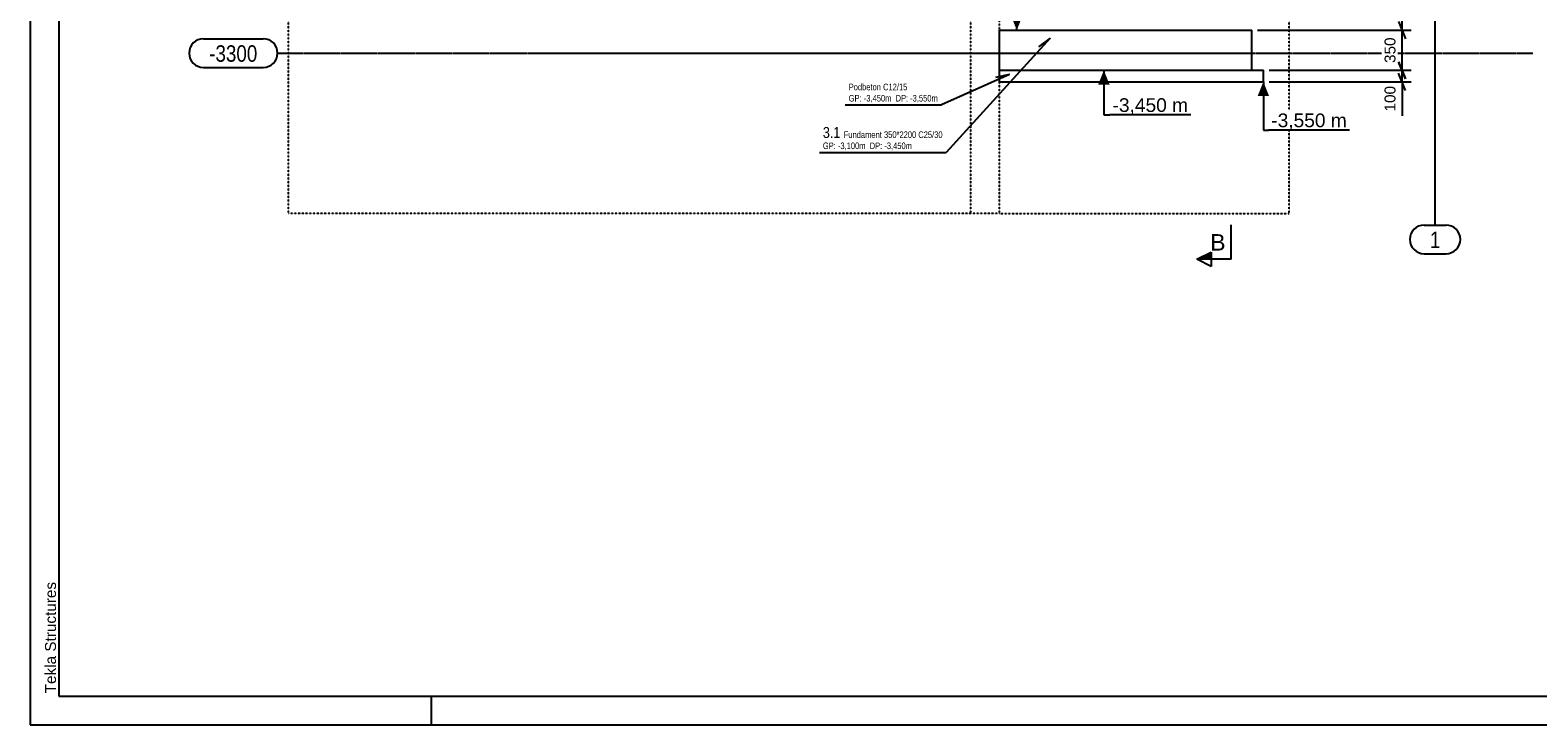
# Model space of a CAD drawing. Header units: millimetres. Extents: x -11738 to 23883, y -17414 to 12286.
# Tile 1 of 27: x -11738 to 1408, y -17414 to -11355. Entities that reach past the tile are written whole.
import ezdxf

# ---------------------------------------------------------------- set-up
doc = ezdxf.new("R2010")
doc.units = ezdxf.units.MM
for name, pattern in [('DXK_LINE_DOT2', [3.9198, 1.9599, -1.9599]), ('DXK_LINE_DOT3', [5.9187, 2.979, -0.9799, 0.9799, -0.9799]), ('DXK_LINE_DOT4', [0.9408, 0.4704, -0.4704])]:
    doc.linetypes.add(name, pattern=pattern)
doc.styles.add('Arial', font='ARIAL.TTF', dxfattribs={"height": 0.2})
doc.styles.add('Arial Narrow', font='ARIALN.TTF', dxfattribs={"height": 0.2})

# ---------------------------------------------------------------- blocks, each defined once
blk = doc.blocks.new('Unknown-7906501-15078')
at = {"color": 7, "linetype": 'Continuous'}
for p, q in [((-11738, 12286), (-11738, -17414)), ((-11488, 12036), (-11488, -17164)), ((-11488, -17164), (23012, -17164)), ((-8238, -17414), (-8238, -17164)), ((-11738, -17414), (23262, -17414))]:
    blk.add_line(p, q, dxfattribs=at)
at = {"color": 174, "linetype": 'Continuous', "style": 'Arial'}
blk.add_text('Tekla Structures', height=95.51, rotation=90, dxfattribs=at).set_placement((-11513, -17139))
blk = doc.blocks.new('GridLine-7906501-24044 - 22928')
at = {"color": 1, "linetype": 'DXK_LINE_DOT3'}
blk.add_line((513, -13055), (513, 86), dxfattribs=at)
at = {"color": 1, "linetype": 'Continuous'}
for p, q in [((417, -13055), (608, -13055)), ((417, -13305), (608, -13305))]:
    blk.add_line(p, q, dxfattribs=at)
for centre, start, end in [((417, -13180), 90, 270), ((608, -13180), 270, 90)]:
    blk.add_arc(centre, 125, start, end, dxfattribs=at)
at = {"color": 1, "linetype": 'Continuous', "style": 'Arial Narrow'}
blk.add_text('1', height=143, dxfattribs=at).set_placement((467, -13255))
blk = doc.blocks.new('GridLine-7906501-24045 - 22928')
at = {"color": 1, "linetype": 'Continuous'}
for p, q in [((-10227, -11430), (-9706, -11430)), ((-10227, -11680), (-9706, -11680))]:
    blk.add_line(p, q, dxfattribs=at)
at = {"color": 1, "linetype": 'DXK_LINE_DOT3'}
blk.add_line((-9581, -11555), (1364, -11555), dxfattribs=at)
at = {"color": 1, "linetype": 'Continuous'}
for centre, start, end in [((-10227, -11555), 90, 270), ((-9706, -11555), 270, 90)]:
    blk.add_arc(centre, 125, start, end, dxfattribs=at)
at = {"color": 1, "linetype": 'Continuous', "style": 'Arial Narrow'}
blk.add_text('-3300', height=143.2, dxfattribs=at).set_placement((-10177, -11630))
blk = doc.blocks.new('Part-7906501-51405 - 22928')
at = {"color": 4, "linetype": 'DXK_LINE_DOT4'}
for p, q in [((-3285, -1205), (-9485, -1205)), ((-9485, -12955), (-9485, -1205)), ((-3285, -2145), (-3285, -1205)), ((-3285, -4765), (-3285, -2225)), ((-3285, -11355), (-3285, -4845)), ((-3285, -12955), (-3285, -11805)), ((-3285, -12955), (-9485, -12955))]:
    blk.add_line(p, q, dxfattribs=at)
blk = doc.blocks.new('Part-7906501-143328 - 22928')
at = {"color": 5, "linetype": 'Continuous'}
for p, q in [((-3285, -11705), (-3285, -11355)), ((-3285, -11355), (-1085, -11355)), ((-1085, -11705), (-1085, -11355))]:
    blk.add_line(p, q, dxfattribs=at)
at = {"color": 8, "linetype": 'DXK_LINE_DOT2'}
blk.add_line((-3285, -11705), (-1085, -11705), dxfattribs=at)
blk = doc.blocks.new('Part-7906501-143329 - 22928')
at = {"color": 5, "linetype": 'Continuous'}
for p, q in [((-3285, -11805), (-3285, -11705)), ((-3285, -11705), (-985, -11705)), ((-3285, -11805), (-985, -11805)), ((-985, -11805), (-985, -11705))]:
    blk.add_line(p, q, dxfattribs=at)
blk = doc.blocks.new('Part-7906501-149036 - 22928')
at = {"color": 4, "linetype": 'DXK_LINE_DOT4'}
for p, q in [((-3535, -2145), (-3535, -1205)), ((-3535, -4765), (-3535, -2225)), ((-3535, -12955), (-3535, -4845))]:
    blk.add_line(p, q, dxfattribs=at)
blk = doc.blocks.new('Part-7906501-149381 - 22928')
at = {"color": 4, "linetype": 'DXK_LINE_DOT4'}
for p, q in [((-760, -1205), (-3285, -1205)), ((-760, -12955), (-760, -1205)), ((-2015, -2335), (-3135, -2335)), ((-3135, -4705), (-3135, -2335)), ((-1855, -2335), (-1935, -2335)), ((-1855, -4705), (-1855, -2335)), ((-2015, -4705), (-3135, -4705)), ((-1855, -4705), (-1935, -4705)), ((-2232, -5635), (-3135, -5635)), ((-3135, -5635), (-3135, -6538)), ((-2015, -5635), (-2118, -5635)), ((-1855, -5635), (-1935, -5635)), ((-1855, -5635), (-1855, -8005)), ((-3135, -6651), (-3135, -6838)), ((-3135, -6951), (-3135, -8005)), ((-2082, -8005), (-3135, -8005)), ((-1855, -8005), (-1935, -8005)), ((-3285, -12955), (-760, -12955))]:
    blk.add_line(p, q, dxfattribs=at)
blk = doc.blocks.new('StraightDimension-7906501-156275 - 22928')
at = {"color": 7, "linetype": 'Continuous'}
for p, q in [((254, -8930), (194, -8780)), ((-1775, -8855), (304, -8855)), ((224, -11355), (224, -8855)), ((194, -11280), (254, -11430)), ((-1035, -11355), (304, -11355))]:
    blk.add_line(p, q, dxfattribs=at)
at = {"color": 0}
blk.add_wipeout([(187, -9936), (47, -9936), (47, -10273), (187, -10273)], dxfattribs=at)
at = {"color": 96, "style": 'Arial'}
blk.add_text('2500', height=95.5, rotation=90.0002, dxfattribs=at).set_placement((167, -10253))
blk = doc.blocks.new('StraightDimension-7906501-156276 - 22928')
at = {"color": 7, "linetype": 'Continuous'}
for p, q in [((194, -11280), (254, -11430)), ((-1035, -11355), (304, -11355)), ((224, -11705), (224, -11355)), ((254, -11780), (194, -11630)), ((-935, -11705), (304, -11705))]:
    blk.add_line(p, q, dxfattribs=at)
at = {"color": 0}
blk.add_wipeout([(187, -11398), (47, -11398), (47, -11661), (187, -11661)], dxfattribs=at)
at = {"color": 96, "style": 'Arial'}
blk.add_text('350', height=95.5, rotation=90.0002, dxfattribs=at).set_placement((167, -11641))
blk = doc.blocks.new('StraightDimension-7906501-156277 - 22928')
at = {"color": 7, "linetype": 'Continuous'}
for p, q in [((194, -11630), (254, -11780)), ((-935, -11705), (304, -11705)), ((-935, -11805), (304, -11805)), ((254, -11880), (194, -11730)), ((224, -11805), (224, -11705))]:
    blk.add_line(p, q, dxfattribs=at)
at = {"color": 0}
blk.add_wipeout([(187, -11822), (47, -11822), (47, -12084), (187, -12084)], dxfattribs=at)
at = {"color": 7, "linetype": 'Continuous'}
blk.add_line((224, -11805), (224, -12102), dxfattribs=at)
blk.add_line((224, -11805), (224, -12102), dxfattribs=at)
at = {"color": 96, "style": 'Arial'}
blk.add_text('100', height=95.5, rotation=90.0002, dxfattribs=at).set_placement((167, -12064))
blk = doc.blocks.new('SectionMark-7906501-24246 - 22928')
at = {"color": 6, "linetype": 'Continuous'}
for p, q in [((-1565, -334), (-1440, -271)), ((-1265, -334), (-1565, -334)), ((-1265, -13352), (-1565, -13352)), ((-1440, -13415), (-1565, -13352))]:
    blk.add_line(p, q, dxfattribs=at)
at = {"color": 0, "linetype": 'Continuous'}
for points in [[(-1315, -559), (-1315, -409), (-1448, -409), (-1448, -559)], [(-1315, -13277), (-1315, -13127), (-1448, -13127), (-1448, -13277)]]:
    blk.add_wipeout(points, dxfattribs=at)
at = {"linetype": 'Continuous'}
for points in [[(-1440, -334), (-1440, -396), (-1565, -334)], [(-1440, -13290), (-1440, -13352), (-1565, -13352)]]:
    blk.add_hatch(color=6, dxfattribs=at).paths.add_polyline_path(points)
at = {"color": 6, "linetype": 'Continuous'}
for p, q in [((-1565, -334), (-1440, -396)), ((-1440, -396), (-1440, -271)), ((-1265, -334), (-1265, -634)), ((-1265, -13352), (-1265, -13052)), ((-1565, -13352), (-1440, -13290)), ((-1440, -13290), (-1440, -13415))]:
    blk.add_line(p, q, dxfattribs=at)
at = {"color": 6, "linetype": 'Continuous', "style": 'Arial'}
for p in [(-1448, -559), (-1448, -13277)]:
    blk.add_text('B', height=143, dxfattribs=at).set_placement(p)
blk = doc.blocks.new('Mark-7906501-143333 - 22928')
at = {"color": 7, "linetype": 'Continuous'}
blk.add_line((-3198, -11741), (-3322, -11769), dxfattribs=at)
at = {"color": 0}
blk.add_wipeout([(-4319, -11879), (-4319, -11819), (-4601, -11819), (-4601, -11879)], dxfattribs=at)
blk.add_wipeout([(-4319, -11879), (-4319, -11819), (-4601, -11819), (-4601, -11879)], dxfattribs=at)
for points in [[(-4089, -11879), (-4089, -11819), (-4301, -11819), (-4301, -11879)], [(-4487, -11977), (-4487, -11917), (-4601, -11917), (-4601, -11977)]]:
    blk.add_wipeout(points, dxfattribs=at)
for points in [[(-4089, -11879), (-4089, -11819), (-4301, -11819), (-4301, -11879)], [(-4487, -11977), (-4487, -11917), (-4601, -11917), (-4601, -11977)]]:
    blk.add_wipeout(points, dxfattribs=at)
blk.add_wipeout([(-4283, -11977), (-4283, -11917), (-4469, -11917), (-4469, -11977)], dxfattribs=at)
blk.add_wipeout([(-4283, -11977), (-4283, -11917), (-4469, -11917), (-4469, -11977)], dxfattribs=at)
at = {"color": 7, "style": 'Arial Narrow'}
blk.add_text('GP:', height=57.3, dxfattribs=at).set_placement((-4601, -11977))
at = {"color": 0}
blk.add_wipeout([(-4228, -11977), (-4228, -11917), (-4283, -11917), (-4283, -11977)], dxfattribs=at)
blk.add_wipeout([(-4228, -11977), (-4228, -11917), (-4283, -11917), (-4283, -11977)], dxfattribs=at)
blk.add_wipeout([(-4083, -11977), (-4083, -11917), (-4192, -11917), (-4192, -11977)], dxfattribs=at)
blk.add_wipeout([(-4083, -11977), (-4083, -11917), (-4192, -11917), (-4192, -11977)], dxfattribs=at)
at = {"color": 7, "style": 'Arial Narrow'}
for s, p in [('Podbeton', (-4601, -11879)), ('-3,450', (-4469, -11977)), ('m', (-4283, -11977))]:
    blk.add_text(s, height=57.3, dxfattribs=at).set_placement(p)
at = {"color": 0}
blk.add_wipeout([(-3878, -11977), (-3878, -11917), (-4065, -11917), (-4065, -11977)], dxfattribs=at)
blk.add_wipeout([(-3878, -11977), (-3878, -11917), (-4065, -11917), (-4065, -11977)], dxfattribs=at)
at = {"color": 7, "style": 'Arial Narrow'}
for s, p in [('C12/15', (-4301, -11879)), ('DP:', (-4192, -11977))]:
    blk.add_text(s, height=57.3, dxfattribs=at).set_placement(p)
at = {"color": 0}
blk.add_wipeout([(-3823, -11977), (-3823, -11917), (-3878, -11917), (-3878, -11977)], dxfattribs=at)
blk.add_wipeout([(-3823, -11977), (-3823, -11917), (-3878, -11917), (-3878, -11977)], dxfattribs=at)
at = {"color": 7, "linetype": 'Continuous'}
for p in [(-3198, -11741), (-4631, -12007)]:
    blk.add_line(p, (-3793, -12007), dxfattribs=at)
at = {"color": 7, "style": 'Arial Narrow'}
for s, p in [('-3,550', (-4065, -11977)), ('m', (-3878, -11977))]:
    blk.add_text(s, height=57.3, dxfattribs=at).set_placement(p)
blk = doc.blocks.new('LevelMark-7906501-31398 - 22928')
at = {"linetype": 'Continuous'}
blk.add_hatch(color=1, dxfattribs=at).paths.add_polyline_path([(-2426, -11830), (-2376, -11705), (-2326, -11830)])
at = {"color": 0, "linetype": 'Continuous'}
blk.add_wipeout([(-1618, -12093), (-1618, -11918), (-2325, -11918), (-2325, -12093)], dxfattribs=at)
at = {"color": 1, "linetype": 'Continuous'}
for p, q in [((-2376, -11705), (-2376, -12093)), ((-2376, -12093), (-2325, -12093)), ((-1618, -12093), (-2325, -12093))]:
    blk.add_line(p, q, dxfattribs=at)
at = {"color": 1, "linetype": 'Continuous', "style": 'Arial'}
blk.add_text('-3,450 m', height=119.4, dxfattribs=at).set_placement((-2300, -12068))
blk = doc.blocks.new('LevelMark-7906501-31403 - 22928')
at = {"linetype": 'Continuous'}
blk.add_hatch(color=1, dxfattribs=at).paths.add_polyline_path([(-3085, -11230), (-3135, -11355), (-3185, -11230)])
at = {"color": 0, "linetype": 'Continuous'}
blk.add_wipeout([(-2424, -11129), (-2424, -10954), (-3132, -10954), (-3132, -11129)], dxfattribs=at)
at = {"color": 1, "linetype": 'Continuous'}
for p, q in [((-3135, -11355), (-3135, -11129)), ((-3135, -11129), (-3132, -11129)), ((-2424, -11129), (-3132, -11129))]:
    blk.add_line(p, q, dxfattribs=at)
at = {"color": 1, "linetype": 'Continuous', "style": 'Arial'}
blk.add_text('-3,100 m', height=119.4, dxfattribs=at).set_placement((-3107, -11104))
blk = doc.blocks.new('Mark-7906501-143330 - 22928')
at = {"color": 7, "linetype": 'Continuous'}
blk.add_line((-2845, -11425), (-2947, -11501), dxfattribs=at)
at = {"color": 0}
blk.add_wipeout([(-4674, -12295), (-4674, -12195), (-4826, -12195), (-4826, -12295)], dxfattribs=at)
blk.add_wipeout([(-4674, -12295), (-4674, -12195), (-4826, -12195), (-4826, -12295)], dxfattribs=at)
for points in [[(-4713, -12392), (-4713, -12332), (-4826, -12332), (-4826, -12392)], [(-4311, -12295), (-4311, -12235), (-4644, -12235), (-4644, -12295)]]:
    blk.add_wipeout(points, dxfattribs=at)
for points in [[(-4713, -12392), (-4713, -12332), (-4826, -12332), (-4826, -12392)], [(-4311, -12295), (-4311, -12235), (-4644, -12235), (-4644, -12295)]]:
    blk.add_wipeout(points, dxfattribs=at)
for points in [[(-4509, -12392), (-4509, -12332), (-4695, -12332), (-4695, -12392)], [(-4012, -12295), (-4012, -12235), (-4293, -12235), (-4293, -12295)]]:
    blk.add_wipeout(points, dxfattribs=at)
for points in [[(-4509, -12392), (-4509, -12332), (-4695, -12332), (-4695, -12392)], [(-4012, -12295), (-4012, -12235), (-4293, -12235), (-4293, -12295)]]:
    blk.add_wipeout(points, dxfattribs=at)
at = {"color": 7, "style": 'Arial Narrow'}
for s, height, p in [('3.1', 95.4, (-4826, -12295)), ('GP:', 57.3, (-4826, -12392))]:
    blk.add_text(s, height=height, dxfattribs=at).set_placement(p)
at = {"color": 0}
for points in [[(-4454, -12392), (-4454, -12332), (-4509, -12332), (-4509, -12392)], [(-3782, -12295), (-3782, -12235), (-3994, -12235), (-3994, -12295)]]:
    blk.add_wipeout(points, dxfattribs=at)
for points in [[(-4454, -12392), (-4454, -12332), (-4509, -12332), (-4509, -12392)], [(-3782, -12295), (-3782, -12235), (-3994, -12235), (-3994, -12295)]]:
    blk.add_wipeout(points, dxfattribs=at)
at = {"color": 7, "linetype": 'Continuous'}
blk.add_line((-2845, -11425), (-3752, -12422), dxfattribs=at)
at = {"color": 0}
blk.add_wipeout([(-4308, -12392), (-4308, -12332), (-4418, -12332), (-4418, -12392)], dxfattribs=at)
blk.add_wipeout([(-4308, -12392), (-4308, -12332), (-4418, -12332), (-4418, -12392)], dxfattribs=at)
at = {"color": 7, "style": 'Arial Narrow'}
for s, p in [('-3,100', (-4695, -12392)), ('m', (-4509, -12392))]:
    blk.add_text(s, height=57.3, dxfattribs=at).set_placement(p)
at = {"color": 0}
blk.add_wipeout([(-4104, -12392), (-4104, -12332), (-4290, -12332), (-4290, -12392)], dxfattribs=at)
blk.add_wipeout([(-4104, -12392), (-4104, -12332), (-4290, -12332), (-4290, -12392)], dxfattribs=at)
at = {"color": 7, "style": 'Arial Narrow'}
for s, p in [('Fundament', (-4644, -12295)), ('DP:', (-4418, -12392))]:
    blk.add_text(s, height=57.3, dxfattribs=at).set_placement(p)
at = {"color": 0}
blk.add_wipeout([(-4049, -12392), (-4049, -12332), (-4104, -12332), (-4104, -12392)], dxfattribs=at)
blk.add_wipeout([(-4049, -12392), (-4049, -12332), (-4104, -12332), (-4104, -12392)], dxfattribs=at)
at = {"color": 7, "linetype": 'Continuous'}
blk.add_line((-4856, -12422), (-3752, -12422), dxfattribs=at)
at = {"color": 7, "style": 'Arial Narrow'}
for s, p in [('350*2200', (-4293, -12295)), ('-3,450', (-4290, -12392)), ('m', (-4104, -12392)), ('C25/30', (-3994, -12295))]:
    blk.add_text(s, height=57.3, dxfattribs=at).set_placement(p)
blk = doc.blocks.new('LevelMark-7906501-155983 - 22928')
at = {"linetype": 'Continuous'}
blk.add_hatch(color=1, dxfattribs=at).paths.add_polyline_path([(-1035, -11930), (-985, -11805), (-935, -11930)])
at = {"color": 0, "linetype": 'Continuous'}
blk.add_wipeout([(-234, -12226), (-234, -12051), (-941, -12051), (-941, -12226)], dxfattribs=at)
at = {"color": 1, "linetype": 'Continuous'}
for p, q in [((-985, -11805), (-985, -12226)), ((-985, -12226), (-941, -12226)), ((-234, -12226), (-941, -12226))]:
    blk.add_line(p, q, dxfattribs=at)
at = {"color": 1, "linetype": 'Continuous', "style": 'Arial'}
blk.add_text('-3,550 m', height=119.4, dxfattribs=at).set_placement((-916, -12201))

msp = doc.modelspace()

# ---------------------------------------------------------------- block references
for name in ['Unknown-7906501-15078', 'GridLine-7906501-24044 - 22928', 'Part-7906501-51405 - 22928', 'Part-7906501-149036 - 22928', 'Part-7906501-149381 - 22928', 'GridLine-7906501-24045 - 22928', 'Part-7906501-143328 - 22928', 'Part-7906501-143329 - 22928']:
    msp.add_blockref(name, (0, 0))

# ---------------------------------------------------------------- next in the draw order: block references
for name in ['StraightDimension-7906501-156275 - 22928', 'LevelMark-7906501-31403 - 22928', 'Mark-7906501-143333 - 22928']:
    msp.add_blockref(name, (0, 0))

# ---------------------------------------------------------------- next in the draw order: block references
for name in ['SectionMark-7906501-24246 - 22928', 'StraightDimension-7906501-156276 - 22928', 'Mark-7906501-143330 - 22928']:
    msp.add_blockref(name, (0, 0))

# ---------------------------------------------------------------- next in the draw order: block references
for name in ['StraightDimension-7906501-156277 - 22928', 'LevelMark-7906501-31398 - 22928']:
    msp.add_blockref(name, (0, 0))

# ---------------------------------------------------------------- next in the draw order: block references
msp.add_blockref('LevelMark-7906501-155983 - 22928', (0, 0))

doc.saveas('drawing.dxf')
